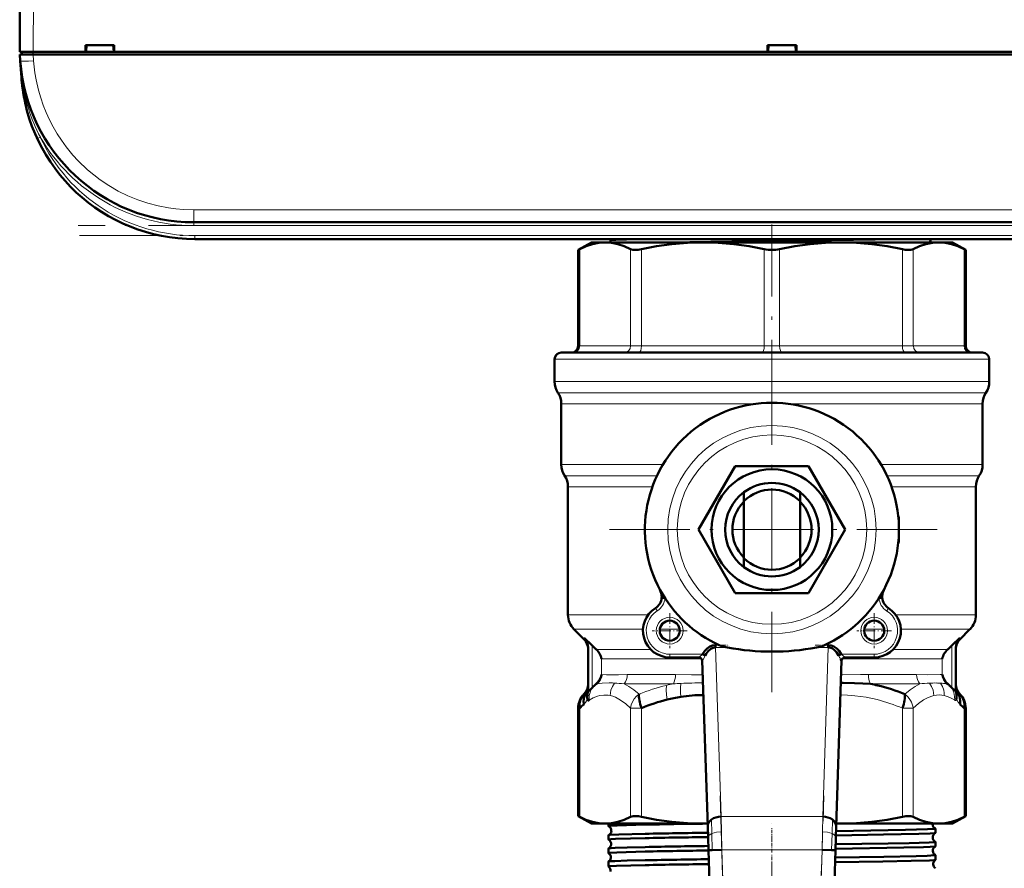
# Model space of a CAD drawing. Extents: x -1438 to 1837, y -1650 to 612.
# Tile 2 of 89: x -136 to 12, y -1517 to -1390. Entities that reach past the tile are written whole.
import ezdxf

# ---------------------------------------------------------------- set-up
doc = ezdxf.new("R2010")
doc.units = 0
doc.linetypes.add('DASHDOT', pattern=[18.5, 12, -3, 0.5, -3])

msp = doc.modelspace()

# ---------------------------------------------------------------- linework, layer by layer
at = {"color": 7, "lineweight": 50}
for p, q in [((-135.71, -1394.75), (-135.33, -1322.7)), ((-125.86, -1394.75), (-125.86, -1393.75)), ((-125.86, -1393.75), (-121.56, -1393.75)), ((-125.71, -1393.75), (-125.77, -1394.75)), ((-125.77, -1394.75), (-125.71, -1393.75)), ((-121.71, -1393.75), (-121.64, -1394.75)), ((-121.56, -1393.75), (-121.56, -1394.75)), ((-23.86, -1394.75), (-23.86, -1393.75)), ((-23.86, -1393.75), (-19.56, -1393.75)), ((-23.71, -1393.75), (-23.77, -1394.75)), ((-23.77, -1394.75), (-23.71, -1393.75)), ((-19.71, -1393.75), (-19.64, -1394.75)), ((-19.56, -1393.75), (-19.56, -1394.75)), ((-135.68, -1395.15), (-133.69, -1395.15)), ((-135.62, -1396.06), (-135.68, -1395.15)), ((-135.41, -1394.75), (-135.41, -1395.15)), ((-135.41, -1394.75), (-133.71, -1394.75)), ((-133.71, -1394.75), (-125.86, -1394.75)), ((87.27, -1395.15), (-133.69, -1395.15)), ((-125.86, -1394.75), (-125.77, -1394.75)), ((-125.81, -1394.75), (-121.61, -1394.75)), ((-121.65, -1394.75), (-125.77, -1394.75)), ((-121.64, -1394.75), (-121.56, -1394.75)), ((-121.56, -1394.75), (-23.86, -1394.75)), ((-23.86, -1394.75), (-23.77, -1394.75)), ((-23.81, -1394.75), (-19.61, -1394.75)), ((-19.65, -1394.75), (-23.77, -1394.75)), ((-19.64, -1394.75), (-19.56, -1394.75)), ((-19.56, -1394.75), (75.14, -1394.75)), ((-135.44, -1398.56), (-135.62, -1396.09)), ((63.26, -1420.25), (-109.68, -1420.25)), ((63.09, -1422.75), (-109.51, -1422.75)), ((-107.11, -1422.75), (-96.91, -1422.75)), ((-96.91, -1422.75), (-36.91, -1422.75)), ((-50.21, -1423.25), (-52.19, -1424.39)), ((-48.15, -1423.25), (-50.21, -1423.25)), ((-33.54, -1423.25), (-48.15, -1423.25)), ((-47.36, -1422.94), (-47.36, -1423.25)), ((-36.91, -1422.75), (-26.71, -1422.75)), ((-23.21, -1423.25), (-33.54, -1423.25)), ((-12.88, -1423.25), (-23.21, -1423.25)), ((1.74, -1423.25), (-12.88, -1423.25)), ((3.79, -1423.25), (1.74, -1423.25)), ((3.79, -1423.25), (5.77, -1424.39)), ((-51.96, -1424.27), (-52.19, -1424.39)), ((-52.19, -1424.39), (-52.19, -1438.75)), ((5.77, -1424.39), (5.54, -1424.27)), ((5.77, -1424.39), (5.77, -1438.75)), ((-23.21, -1439.75), (-54.71, -1439.75)), ((8.29, -1439.75), (-23.21, -1439.75)), ((-55.71, -1440.75), (-55.71, -1444.09)), ((9.29, -1440.75), (9.29, -1444.09)), ((-54.71, -1447.41), (-54.71, -1456.51)), ((8.29, -1447.41), (8.29, -1456.51)), ((-34.18, -1466.25), (-28.69, -1456.75)), ((-28.69, -1456.75), (-17.72, -1456.75)), ((-17.72, -1456.75), (-12.24, -1466.25)), ((-53.71, -1459.82), (-53.71, -1479.01)), ((-27.41, -1460.65), (-27.41, -1461.97)), ((-19.01, -1461.97), (-19.01, -1460.65)), ((7.29, -1459.82), (7.29, -1479.01)), ((-27.41, -1461.97), (-27.41, -1470.54)), ((-19.01, -1470.54), (-19.01, -1461.97)), ((-4.21, -1464.75), (-4.21, -1467.75)), ((-28.69, -1475.75), (-34.18, -1466.25)), ((-12.24, -1466.25), (-17.72, -1475.75)), ((-27.41, -1470.54), (-27.41, -1471.85)), ((-19.01, -1471.85), (-19.01, -1470.54)), ((-39.92, -1475.28), (-39.95, -1475.31)), ((-6.47, -1475.31), (-6.49, -1475.28)), ((-39.7, -1476.46), (-39.21, -1476.5)), ((-17.72, -1475.75), (-28.69, -1475.75)), ((-6.71, -1476.46), (-7.21, -1476.5)), ((-51.29, -1482.67), (-52.83, -1481.13)), ((4.88, -1482.67), (6.41, -1481.13)), ((-50.11, -1483.6), (-51.3, -1482.46)), ((4.89, -1482.46), (3.69, -1483.6)), ((-50.71, -1483.87), (-50.71, -1490.11)), ((-31.64, -1483.9), (-31.64, -1483.54)), ((-14.78, -1483.54), (-14.78, -1483.9)), ((4.29, -1483.87), (4.29, -1490.11)), ((-34.12, -1485.37), (-38.5, -1485.37)), ((-33.18, -1485.08), (-33.57, -1484.87)), ((-12.85, -1484.87), (-13.24, -1485.08)), ((-7.92, -1485.37), (-12.3, -1485.37)), ((-33.63, -1485.85), (-32.82, -1510.68)), ((-13.6, -1510.68), (-12.79, -1485.85)), ((-48.71, -1488.02), (-48.69, -1487.92)), ((2.27, -1487.92), (2.29, -1488.02)), ((-50.74, -1490.5), (-50.11, -1489.9)), ((-50.11, -1489.9), (-49.88, -1489.68)), ((-49.88, -1489.68), (-49.85, -1489.66)), ((-12.9, -1489.19), (-12.57, -1489.19)), ((3.44, -1489.66), (3.46, -1489.68)), ((3.46, -1489.68), (3.69, -1489.9)), ((3.69, -1489.9), (4.1, -1490.29)), ((-51.29, -1490.83), (-51.33, -1490.87)), ((-51.29, -1490.84), (-51.24, -1490.78)), ((-51.24, -1490.78), (-51.24, -1490.78)), ((4.1, -1490.29), (4.32, -1490.5)), ((4.35, -1490.71), (4.37, -1490.78)), ((4.82, -1490.78), (4.79, -1490.74)), ((4.82, -1490.78), (4.91, -1490.87)), ((-52.19, -1492.97), (-52.19, -1509.11)), ((5.77, -1492.97), (5.77, -1509.11)), ((-52.19, -1509.11), (-51.96, -1509.23)), ((-50.21, -1510.25), (-52.19, -1509.11)), ((3.79, -1510.25), (5.77, -1509.11)), ((5.54, -1509.23), (5.77, -1509.11)), ((-50.21, -1510.25), (-48.15, -1510.25)), ((-48.15, -1510.25), (-33.54, -1510.25)), ((-47.67, -1510.61), (-47.67, -1510.25)), ((-33.54, -1510.25), (-32.83, -1510.25)), ((-32.82, -1510.68), (-32.77, -1512.3)), ((-13.65, -1512.3), (-13.6, -1510.68)), ((-13.58, -1510.25), (-12.88, -1510.25)), ((-12.88, -1510.25), (1.74, -1510.25)), ((1.74, -1510.25), (3.79, -1510.25)), ((-47.67, -1512.63), (-47.67, -1511.98)), ((1.25, -1511.62), (1.25, -1510.99)), ((-32.77, -1512.3), (-32.71, -1514.22)), ((-13.71, -1514.22), (-13.65, -1512.3)), ((1.25, -1513.64), (1.25, -1512.98)), ((-47.67, -1514.65), (-47.67, -1513.97)), ((-32.13, -1514.2), (-32.71, -1514.22)), ((-32.71, -1514.22), (-30.11, -1594.31)), ((-30.71, -1514.15), (-32.13, -1514.2)), ((-16.31, -1594.31), (-13.71, -1514.22)), ((-15.71, -1514.15), (-14.29, -1514.2)), ((-14.29, -1514.2), (-13.71, -1514.22)), ((1.25, -1515.66), (1.25, -1514.96)), ((-47.67, -1516.67), (-47.67, -1515.95)), ((-47.66, -1516.68), (-47.67, -1516.67))]:
    msp.add_line(p, q, dxfattribs=at)
at = {"color": 7, "lineweight": 18}
for p, q in [((-133.33, -1322.7), (-133.71, -1394.75)), ((-133.71, -1395.15), (-133.71, -1394.75)), ((-133.69, -1395.15), (-133.62, -1396.06)), ((-132.94, -1407.66), (-133.08, -1407.72)), ((-132.62, -1407.51), (-132.94, -1407.66)), ((-109.68, -1418.39), (63.26, -1418.39)), ((-109.68, -1418.39), (-109.68, -1420.25)), ((-109.68, -1420.75), (-109.68, -1420.25)), ((63.26, -1420.75), (-109.68, -1420.75)), ((-109.51, -1422.25), (63.09, -1422.25)), ((-109.51, -1422.75), (-109.51, -1422.25)), ((-51.96, -1438.75), (-51.96, -1424.27)), ((-44.35, -1438.75), (-44.35, -1424.27)), ((-42.73, -1438.75), (-42.73, -1424.27)), ((-24.36, -1438.75), (-24.36, -1424.27)), ((-22.06, -1438.75), (-22.06, -1424.27)), ((-3.69, -1438.75), (-3.69, -1424.27)), ((-2.07, -1438.75), (-2.07, -1424.27)), ((5.54, -1438.75), (5.54, -1424.27)), ((-51.96, -1438.75), (-52.19, -1438.75)), ((-51.96, -1438.75), (-44.35, -1438.75)), ((-42.73, -1438.75), (-44.35, -1438.75)), ((-42.73, -1438.75), (-24.36, -1438.75)), ((-22.06, -1438.75), (-24.36, -1438.75)), ((-22.06, -1438.75), (-3.69, -1438.75)), ((-2.07, -1438.75), (-3.69, -1438.75)), ((-2.07, -1438.75), (5.54, -1438.75)), ((5.77, -1438.75), (5.54, -1438.75)), ((-23.21, -1440.75), (-55.71, -1440.75)), ((9.29, -1440.75), (-23.21, -1440.75)), ((-23.21, -1444.09), (-55.71, -1444.09)), ((9.29, -1444.09), (-23.21, -1444.09)), ((-23.21, -1445.75), (-55.21, -1445.75)), ((8.79, -1445.75), (-23.21, -1445.75)), ((-25.65, -1447.41), (-54.71, -1447.41)), ((8.29, -1447.41), (-20.76, -1447.41)), ((-39.52, -1456.51), (-54.71, -1456.51)), ((8.29, -1456.51), (-6.9, -1456.51)), ((-40.4, -1458.17), (-54.21, -1458.17)), ((7.79, -1458.17), (-6.01, -1458.17)), ((-41.09, -1459.82), (-53.71, -1459.82)), ((7.29, -1459.82), (-5.33, -1459.82)), ((-4.27, -1464.75), (-4.21, -1464.75)), ((-4.21, -1467.75), (-4.27, -1467.75)), ((-40.63, -1477.98), (-40.36, -1478.41)), ((-5.79, -1477.98), (-6.05, -1478.41)), ((-41.73, -1479.01), (-53.71, -1479.01)), ((7.29, -1479.01), (-4.69, -1479.01)), ((-42.49, -1481.13), (-52.83, -1481.13)), ((-37.02, -1481.13), (-39.98, -1481.13)), ((-6.44, -1481.13), (-9.4, -1481.13)), ((6.41, -1481.13), (-3.93, -1481.13)), ((-51.3, -1482.61), (-51.3, -1482.46)), ((-51.29, -1482.67), (-51.3, -1482.61)), ((4.89, -1482.46), (4.88, -1482.67)), ((-50.11, -1489.9), (-50.11, -1483.6)), ((-41.36, -1484.17), (-49.5, -1484.17)), ((-31.64, -1483.54), (-31.08, -1483.54)), ((-31.64, -1483.9), (-30.82, -1509.2)), ((-31.64, -1483.9), (-29.85, -1483.9)), ((-16.57, -1483.9), (-14.78, -1483.9)), ((-15.6, -1509.2), (-14.78, -1483.9)), ((-15.34, -1483.54), (-14.78, -1483.54)), ((3.08, -1484.17), (-5.06, -1484.17)), ((3.69, -1483.6), (3.69, -1489.9)), ((-33.72, -1485.58), (-48.69, -1485.58)), ((-48.69, -1487.92), (-48.69, -1485.58)), ((-38.5, -1485.37), (-38.5, -1484.87)), ((-33.57, -1484.87), (-38.5, -1484.87)), ((-7.92, -1484.87), (-12.85, -1484.87)), ((2.27, -1485.58), (-12.7, -1485.58)), ((-7.92, -1485.37), (-7.92, -1484.87)), ((2.27, -1485.58), (2.27, -1487.92)), ((-37.63, -1487.92), (-44.84, -1487.92)), ((-1.57, -1487.92), (-8.79, -1487.92)), ((-49.28, -1489.34), (-49.5, -1489.34)), ((-37.95, -1489.34), (-45.33, -1489.34)), ((-1.09, -1489.34), (-8.46, -1489.34)), ((3.08, -1489.34), (2.86, -1489.34)), ((-51.29, -1490.84), (-51.25, -1490.79)), ((-51.17, -1490.75), (-51.16, -1490.75)), ((4.35, -1490.71), (4.38, -1490.78)), ((4.74, -1490.75), (4.75, -1490.75)), ((-52.19, -1492.97), (-51.96, -1492.97)), ((-51.96, -1492.97), (-51.96, -1509.23)), ((-44.35, -1492.97), (-42.73, -1492.97)), ((-44.35, -1492.97), (-44.35, -1509.23)), ((-42.73, -1492.97), (-42.73, -1509.23)), ((-3.69, -1492.97), (-3.69, -1509.23)), ((-3.69, -1492.97), (-2.07, -1492.97)), ((-2.07, -1492.97), (-2.07, -1509.23)), ((4.32, -1491.78), (4.34, -1491.76)), ((5.54, -1492.97), (5.54, -1509.23)), ((5.54, -1492.97), (5.77, -1492.97)), ((-30.82, -1509.2), (-15.6, -1509.2)), ((-30.82, -1509.2), (-30.77, -1511.47)), ((-15.65, -1511.47), (-15.6, -1509.2)), ((-32.26, -1509.65), (-32.2, -1511.74)), ((-14.16, -1509.65), (-14.22, -1511.74)), ((-32.2, -1511.74), (-32.13, -1514.2)), ((-30.77, -1511.47), (-30.71, -1514.15)), ((-15.71, -1514.15), (-15.65, -1511.47)), ((-14.22, -1511.74), (-14.29, -1514.2)), ((-30.71, -1514.15), (-28.11, -1594.25)), ((-30.71, -1514.15), (-15.71, -1514.15)), ((-18.31, -1594.25), (-15.71, -1514.15))]:
    msp.add_line(p, q, dxfattribs=at)
at = {"color": 7, "linetype": 'DASHDOT', "lineweight": 18, "ltscale": 0.012015}
msp.add_line((-133.72, -1394.71), (-133.72, -1395.19), dxfattribs=at)
at = {"color": 7, "linetype": 'DASHDOT', "lineweight": 18}
for p, q in [((80.56, -1420.75), (-126.98, -1420.75)), ((-23.21, -1449.85), (-23.21, -1420.56)), ((-126.77, -1422.25), (80.35, -1422.25)), ((-23.21, -1441.55), (-23.21, -1490.95)), ((1.49, -1466.25), (-47.91, -1466.25)), ((-30.97, -1506.09), (-27.85, -1602.31)), ((-18.57, -1602.31), (-15.45, -1506.09)), ((-23.21, -1583.52), (-23.21, -1510.88))]:
    msp.add_line(p, q, dxfattribs=at)
at = {"color": 7, "linetype": 'DASHDOT', "lineweight": 18, "ltscale": 0.129999}
for p, q in [((-38.5, -1478.77), (-38.5, -1483.97)), ((-7.92, -1478.77), (-7.92, -1483.97))]:
    msp.add_line(p, q, dxfattribs=at)
at = {"color": 7, "linetype": 'DASHDOT', "lineweight": 18, "ltscale": 0.13}
for p, q in [((-35.9, -1481.37), (-41.1, -1481.37)), ((-5.32, -1481.37), (-10.52, -1481.37))]:
    msp.add_line(p, q, dxfattribs=at)
at = {"color": 7, "linetype": 'DASHDOT', "lineweight": 18, "ltscale": 0.053854}
for p, q in [((-31.82, -1483.54), (-29.67, -1483.54)), ((-16.75, -1483.54), (-14.6, -1483.54))]:
    msp.add_line(p, q, dxfattribs=at)
at = {"color": 7, "linetype": 'DASHDOT', "lineweight": 18, "ltscale": 0.14782}
msp.add_line((-33.08, -1484.87), (-38.99, -1484.87), dxfattribs=at)
at = {"color": 7, "linetype": 'DASHDOT', "lineweight": 18, "ltscale": 0.147819}
msp.add_line((-7.43, -1484.87), (-13.34, -1484.87), dxfattribs=at)
at = {"color": 7, "linetype": 'DASHDOT', "lineweight": 18, "ltscale": 0.000189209}
msp.add_line((-23.21, -1510.25), (-23.21, -1510.24), dxfattribs=at)
at = {"color": 7, "linetype": 'DASHDOT', "lineweight": 18, "ltscale": 0.042889}
msp.add_line((-23.21, -1512.55), (-23.21, -1510.84), dxfattribs=at)
at = {"color": 7, "linetype": 'DASHDOT', "lineweight": 18, "ltscale": 0.043887}
msp.add_line((-23.21, -1514.58), (-23.21, -1512.82), dxfattribs=at)
at = {"color": 7, "linetype": 'DASHDOT', "lineweight": 18, "ltscale": 0.456761}
msp.add_line((-32.34, -1514.15), (-14.07, -1514.15), dxfattribs=at)
at = {"color": 7, "linetype": 'DASHDOT', "lineweight": 18, "ltscale": 0.045029}
msp.add_line((-23.21, -1516.6), (-23.21, -1514.8), dxfattribs=at)
at = {"color": 7, "lineweight": 18}
for points in [[(-109.68, -1418.39), (-111.23, -1418.34), (-112.34, -1418.24), (-113.47, -1418.09), (-115, -1417.79), (-116.55, -1417.39), (-118.05, -1416.88), (-119.52, -1416.28), (-120.96, -1415.57), (-122.36, -1414.76), (-123.69, -1413.88), (-124.64, -1413.15), (-125.56, -1412.38), (-126.98, -1411.03), (-127.75, -1410.19), (-128.77, -1408.94), (-129.46, -1407.98), (-130.11, -1406.99), (-130.71, -1405.96), (-131.26, -1404.9), (-131.75, -1403.82), (-132.19, -1402.72), (-132.57, -1401.61), (-132.9, -1400.48), (-133.25, -1398.94), (-133.43, -1397.87), (-133.62, -1396.06)], [(-34.12, -1485.37), (-34.11, -1485.37), (-34.11, -1485.36), (-34.07, -1485.33), (-33.57, -1484.87)], [(-33.18, -1485.08), (-33.47, -1485.65), (-33.56, -1485.82), (-33.59, -1485.87), (-33.61, -1485.88), (-33.61, -1485.89), (-33.61, -1485.89), (-33.61, -1485.88), (-33.62, -1485.88)], [(-12.85, -1484.87), (-12.37, -1485.3), (-12.32, -1485.36), (-12.31, -1485.37), (-12.3, -1485.37)], [(-48.69, -1487.92), (-47.95, -1487.97), (-46.16, -1487.96), (-44.84, -1487.92)], [(-37.63, -1487.92), (-35.23, -1487.97), (-33.56, -1487.99)], [(-12.86, -1487.99), (-9.95, -1487.94), (-8.79, -1487.92)], [(-1.57, -1487.92), (-0.01, -1487.97), (1.97, -1487.94), (2.27, -1487.92)], [(-50.53, -1491.79), (-50.55, -1491.43), (-50.52, -1491.08), (-50.45, -1490.75), (-50.34, -1490.43), (-50.14, -1490.03), (-49.88, -1489.68)], [(-49.28, -1489.34), (-48.6, -1489.23), (-47.56, -1489.19), (-47.37, -1489.19)], [(-46.74, -1489.21), (-47.06, -1489.72), (-47.28, -1490.28), (-47.36, -1490.68), (-47.4, -1491.07)], [(-45.33, -1489.34), (-44.61, -1489.72), (-43.86, -1490.22), (-43.08, -1490.85)], [(-38.98, -1489.56), (-39.01, -1490.22), (-38.97, -1490.96), (-38.88, -1491.68)], [(-36.82, -1489.26), (-36.89, -1489.9), (-36.9, -1490.6), (-36.85, -1491.26)], [(-3.34, -1490.85), (-2.56, -1490.22), (-1.81, -1489.72), (-1.09, -1489.34)], [(0.34, -1489.21), (0.66, -1489.72), (0.88, -1490.28), (0.96, -1490.67), (1, -1491.07)], [(2.02, -1489.22), (2.31, -1489.73), (2.49, -1490.29), (2.55, -1490.69), (2.57, -1491.09)], [(3.46, -1489.68), (3.78, -1490.13), (4, -1490.64), (4.11, -1491.21), (4.12, -1491.79)], [(4.29, -1489.57), (4.36, -1490.05), (4.52, -1490.42), (4.74, -1490.75)], [(-51.36, -1492.42), (-51.1, -1492.14), (-50.81, -1491.63)], [(-50.79, -1490.78), (-50.79, -1490.77), (-50.79, -1490.77), (-50.78, -1490.77), (-50.78, -1490.77), (-50.78, -1490.78)], [(-50.53, -1491.79), (-49.93, -1491.44), (-49.29, -1491.18), (-48.97, -1491.09), (-48.35, -1491), (-47.72, -1491.02), (-47.4, -1491.07)], [(-47.4, -1491.07), (-46.99, -1491.18), (-46.6, -1491.33), (-45.84, -1491.75), (-45.08, -1492.3), (-44.35, -1492.97)], [(-44.35, -1492.97), (-44.24, -1492.49), (-44.05, -1492.03), (-43.79, -1491.59), (-43.46, -1491.19), (-43.08, -1490.85)], [(-12.96, -1490.99), (-11.9, -1491.02), (-10.8, -1491.1), (-9.12, -1491.34), (-7.49, -1491.69)], [(-2.07, -1492.97), (-1.31, -1492.28), (-0.56, -1491.73), (0.04, -1491.4), (0.69, -1491.15), (1, -1491.07)], [(2.57, -1491.09), (3.13, -1491.27), (3.67, -1491.52), (4.12, -1491.79)], [(4.37, -1490.78), (4.37, -1490.77), (4.37, -1490.77), (4.37, -1490.78), (4.38, -1490.78), (4.38, -1490.78)], [(4.38, -1490.78), (4.38, -1490.78), (4.4, -1490.78), (4.44, -1490.79), (4.53, -1490.78), (4.64, -1490.77)], [(4.39, -1491.63), (4.62, -1492.05), (4.9, -1492.37), (4.94, -1492.42)], [(4.12, -1491.79), (4.2, -1491.82), (4.3, -1491.8), (4.32, -1491.78)], [(-32.77, -1512.3), (-32.73, -1512.16), (-32.63, -1512.02), (-32.45, -1511.87), (-32.2, -1511.74)], [(-32.2, -1511.74), (-31.87, -1511.63), (-31.51, -1511.55), (-30.77, -1511.47)], [(-14.22, -1511.74), (-14.55, -1511.63), (-14.91, -1511.55), (-15.65, -1511.47)], [(-13.65, -1512.3), (-13.68, -1512.16), (-13.79, -1512.02), (-13.97, -1511.87), (-14.22, -1511.74)]]:
    msp.add_lwpolyline(points, dxfattribs=at)
at = {"color": 7, "lineweight": 50}
for points in [[(-48.15, -1423.25), (-49.11, -1423.32), (-50.07, -1423.52), (-51.01, -1423.84), (-51.96, -1424.27)], [(-44.35, -1424.27), (-45.29, -1423.84), (-46.24, -1423.52), (-47.2, -1423.32), (-48.15, -1423.25)], [(-43.35, -1422.75), (-46.58, -1422.86), (-47.22, -1422.91), (-47.34, -1422.93)], [(-33.54, -1423.25), (-35.85, -1423.32), (-38.16, -1423.52), (-40.45, -1423.84), (-42.73, -1424.27)], [(-4.48, -1422.75), (-14.3, -1422.91), (-29.22, -1423.11), (-38.64, -1423.25)], [(-24.36, -1424.27), (-26.63, -1423.84), (-28.93, -1423.52), (-31.23, -1423.32), (-33.54, -1423.25)], [(-12.88, -1423.25), (-15.19, -1423.32), (-17.49, -1423.52), (-19.78, -1423.84), (-22.06, -1424.27)], [(-3.69, -1424.27), (-5.97, -1423.84), (-8.26, -1423.52), (-10.57, -1423.32), (-12.88, -1423.25)], [(1.74, -1423.25), (0.78, -1423.32), (-0.18, -1423.52), (-1.13, -1423.84), (-2.07, -1424.27)], [(5.54, -1424.27), (4.6, -1423.84), (3.65, -1423.52), (2.69, -1423.32), (1.74, -1423.25)], [(-42.73, -1424.27), (-43.22, -1424.36), (-43.68, -1424.39), (-44, -1424.37), (-44.35, -1424.27)], [(-2.07, -1424.27), (-2.24, -1424.34), (-2.45, -1424.38), (-2.83, -1424.39), (-3.27, -1424.35), (-3.69, -1424.27)], [(-51.3, -1482.46), (-51.04, -1482.78), (-50.85, -1483.15), (-50.74, -1483.56), (-50.71, -1483.87)], [(4.89, -1482.46), (4.62, -1482.78), (4.43, -1483.15), (4.32, -1483.56), (4.29, -1483.87)], [(-31.64, -1483.54), (-32.08, -1483.6), (-32.5, -1483.76), (-32.89, -1484.02), (-33.26, -1484.4), (-33.57, -1484.87)], [(-31.64, -1483.9), (-32, -1483.95), (-32.33, -1484.1), (-32.74, -1484.42), (-33.06, -1484.86), (-33.18, -1485.08)], [(-29.85, -1483.9), (-30.35, -1483.79), (-30.84, -1483.64), (-31.08, -1483.54)], [(-15.34, -1483.54), (-15.66, -1483.67), (-16.32, -1483.85), (-16.57, -1483.9)], [(-12.85, -1484.87), (-13.15, -1484.41), (-13.52, -1484.03), (-13.94, -1483.75), (-14.35, -1483.6), (-14.78, -1483.54)], [(-13.24, -1485.08), (-13.54, -1484.59), (-13.93, -1484.2), (-14.26, -1484), (-14.62, -1483.91), (-14.78, -1483.9)], [(-12.8, -1485.88), (-12.8, -1485.88), (-12.81, -1485.89), (-12.81, -1485.88), (-12.81, -1485.88), (-12.82, -1485.88), (-12.84, -1485.84), (-12.95, -1485.65)], [(-50.71, -1489.57), (-50.75, -1489.93), (-50.87, -1490.29), (-51.07, -1490.64), (-51.16, -1490.75)], [(-12.57, -1489.19), (-10.87, -1489.22), (-9.63, -1489.26), (-8.46, -1489.34)], [(-51.06, -1490.77), (-51.28, -1491.32), (-51.38, -1491.9), (-51.36, -1492.42)], [(-50.81, -1491.63), (-50.72, -1491.77), (-50.67, -1491.82), (-50.63, -1491.83), (-50.6, -1491.82), (-50.53, -1491.79)], [(4.94, -1492.42), (4.95, -1491.82), (4.84, -1491.23), (4.64, -1490.77)], [(4.82, -1490.79), (4.84, -1490.8), (4.84, -1490.8), (4.83, -1490.8), (4.82, -1490.78)], [(5.54, -1492.97), (5.57, -1492.51), (5.52, -1492.04), (5.38, -1491.6), (5.18, -1491.21), (4.91, -1490.87)], [(-51.96, -1509.23), (-51.02, -1509.66), (-50.07, -1509.99), (-49.11, -1510.18), (-48.15, -1510.25)], [(-48.15, -1510.25), (-47.2, -1510.18), (-46.24, -1509.99), (-45.29, -1509.66), (-44.35, -1509.23)], [(-44.35, -1509.23), (-44.18, -1509.16), (-43.96, -1509.12), (-43.58, -1509.11), (-43.15, -1509.15), (-42.73, -1509.23)], [(-42.73, -1509.23), (-40.45, -1509.66), (-38.16, -1509.99), (-35.85, -1510.18), (-33.54, -1510.25)], [(-12.88, -1510.25), (-10.56, -1510.18), (-8.26, -1509.99), (-5.97, -1509.66), (-3.69, -1509.23)], [(-3.69, -1509.23), (-3.2, -1509.14), (-2.74, -1509.11), (-2.42, -1509.13), (-2.07, -1509.23)], [(-2.07, -1509.23), (-1.13, -1509.66), (-0.18, -1509.99), (0.78, -1510.18), (1.74, -1510.25)], [(1.74, -1510.25), (2.69, -1510.18), (3.65, -1509.99), (4.6, -1509.66), (5.54, -1509.23)], [(-47.67, -1510.61), (-47.67, -1510.61), (-47.67, -1510.61), (-47.66, -1510.61), (-47.65, -1510.6), (-47.52, -1510.58), (-46.38, -1510.51), (-42.16, -1510.39)], [(-47.66, -1511.97), (-47.61, -1511.96), (-47.43, -1511.94), (-46.09, -1511.87), (-42.16, -1511.77)], [(-13.64, -1512), (-6.55, -1511.89), (-1.22, -1511.77), (0.43, -1511.71), (1.12, -1511.66), (1.22, -1511.64), (1.24, -1511.63)], [(-13.62, -1511.36), (-3.22, -1511.18), (0.05, -1511.09), (0.87, -1511.05), (1.21, -1511.01), (1.24, -1511), (1.25, -1511), (1.25, -1510.99), (1.25, -1510.99), (1.25, -1510.99)], [(-47.67, -1512.63), (-47.67, -1512.63), (-47.67, -1512.63), (-47.66, -1512.62), (-47.66, -1512.62), (-47.62, -1512.61), (-47.28, -1512.57), (-46.6, -1512.54), (-44.35, -1512.46), (-42.16, -1512.41)], [(-13.71, -1514.02), (-3.47, -1513.84), (-0.56, -1513.76), (0.43, -1513.72), (1.12, -1513.67), (1.22, -1513.66), (1.24, -1513.65)], [(-13.68, -1513.34), (-5.84, -1513.22), (-2.69, -1513.16), (0.29, -1513.06), (1.09, -1513.01), (1.23, -1512.99), (1.24, -1512.98), (1.25, -1512.98), (1.25, -1512.98), (1.25, -1512.98)], [(-47.67, -1514.65), (-47.67, -1514.65), (-47.67, -1514.65), (-47.66, -1514.64), (-47.65, -1514.64), (-47.52, -1514.61), (-46.4, -1514.55), (-42.16, -1514.43)], [(-47.66, -1513.96), (-47.65, -1513.95), (-47.6, -1513.94), (-47.27, -1513.91), (-46.68, -1513.88), (-44.84, -1513.81), (-42.16, -1513.75)], [(-13.75, -1515.33), (-6.5, -1515.22), (-1.65, -1515.11), (0, -1515.06), (1.11, -1514.99), (1.23, -1514.97), (1.25, -1514.96), (1.25, -1514.96), (1.25, -1514.96), (1.25, -1514.96)], [(-47.67, -1516.67), (-47.67, -1516.67), (-47.67, -1516.67), (-47.66, -1516.66), (-47.65, -1516.66), (-47.49, -1516.63), (-46.47, -1516.57), (-42.16, -1516.45)], [(-47.66, -1515.94), (-47.65, -1515.94), (-47.6, -1515.92), (-47.28, -1515.89), (-46.7, -1515.86), (-44.84, -1515.79), (-42.16, -1515.73)], [(-13.77, -1516.04), (-6.62, -1515.93), (-2.41, -1515.84), (0.36, -1515.75), (1.06, -1515.7), (1.21, -1515.68), (1.24, -1515.67)]]:
    msp.add_lwpolyline(points, dxfattribs=at)
at = {"color": 7, "lineweight": 18}
for centre, radius in [((-23.21, -1466.25), 15.59), ((-23.21, -1466.25), 14.17), ((-38.5, -1481.37), 2), ((-7.92, -1481.37), 2)]:
    msp.add_circle(centre, radius, dxfattribs=at)
at = {"color": 7, "lineweight": 50}
for centre, radius in [((-23.21, -1466.25), 9.03), ((-38.5, -1481.37), 1.5), ((-7.92, -1481.37), 1.5)]:
    msp.add_circle(centre, radius, dxfattribs=at)
for centre, radius, start, end in [((-109.68, -1394.25), 26, 184, 270), ((-109.51, -1396.75), 26, 184, 270), ((-109.2, -1396.72), 26.31, 184.0161, 187.4848), ((-109.43, -1396.74), 26.07, 187.8483, 193.0826), ((-47.34, -1422.95), 0.0187, 97.8313, 154.5721), ((-47.61, -1422.26), 0.724, 291.4896, 316.8422), ((1.19, -1423.24), 0.745, 138.9296, 180.8033), ((-23.23, -1418.91), 5.48, 258.0896, 270.1696), ((-23.19, -1418.91), 5.48, 269.8304, 281.9104), ((-54.71, -1440.75), 1, 90, 180), ((-53.19, -1438.75), 1, 270, 360), ((6.77, -1438.75), 1, 180, 270), ((8.29, -1440.75), 1, 360, 90), ((-52.71, -1444.09), 3, 180, 213.5573), ((6.29, -1444.09), 3, 326.4427, 360), ((-57.71, -1447.41), 3, 0, 33.5573), ((11.29, -1447.41), 3, 146.4427, 180), ((-23.21, -1466.25), 19, 331.6157, 208.3843), ((-51.71, -1456.51), 3, 180, 213.5573), ((5.29, -1456.51), 3, 326.4427, 360), ((-56.71, -1459.82), 3, 360, 33.5573), ((10.29, -1459.82), 3, 146.4427, 180), ((-23.21, -1466.25), 7, 126.8699, 233.1301), ((-23.21, -1466.25), 7, 53.1301, 126.8699), ((-23.21, -1466.25), 6, 45.573, 134.427), ((-23.21, -1466.25), 7, 306.8699, 53.1301), ((-23.21, -1466.25), 5.92, 135.2156, 224.7844), ((-23.21, -1466.25), 5.92, 315.2156, 44.7844), ((-5.71, -1464.75), 1.5, 0, 22.414), ((-5.71, -1467.75), 1.5, 337.5863, 360), ((-23.21, -1466.25), 6, 225.573, 314.427), ((-23.21, -1466.25), 7, 233.1301, 306.8699), ((-41.7, -1476.29), 2, 2.2103, 29.2301), ((-23.21, -1466.25), 19, 208.3843, 245.5264), ((-23.21, -1466.25), 19, 294.4736, 331.6157), ((-4.96, -1476.16), 1.73, 150.5425, 156.6087), ((-41.7, -1476.29), 2, 302.2156, 355.1267), ((-42.07, -1476.28), 2.37, 355.6677, 1.6398), ((-4.7, -1476.29), 2.02, 175.0865, 184.9697), ((-4.69, -1476.29), 2.03, 175.291, 184.9605), ((-4.72, -1476.29), 2, 156.0038, 175.0421), ((-4.72, -1476.29), 2, 184.8733, 237.7844), ((-38.5, -1481.37), 4, 122.2156, 270), ((-7.92, -1481.37), 4, 270, 57.7844), ((-50.71, -1479.01), 3, 180, 225), ((4.29, -1479.01), 3, 315, 0), ((-52.81, -1484.12), 2.1, 1.1389, 43.8616), ((6.39, -1484.12), 2.1, 136.1331, 178.8607), ((-34.28, -1467.08), 22.88, 226.2262, 228.3152), ((-51.2, -1486.08), 2.56, 11.3857, 48.536), ((-23.18, -1447.47), 37.03, 259.6349, 269.9618), ((-23.23, -1447.47), 37.03, 270.0379, 280.3656), ((4.78, -1486.08), 2.56, 131.464, 168.6143), ((-12.13, -1467.08), 22.88, 311.6848, 313.7738), ((-34.13, -1485.87), 0.5, 1.8565, 90), ((-12.3, -1485.87), 0.5, 90.0587, 181.56), ((-12.27, -1485.88), 0.523, 148.6671, 174.8417), ((-12.29, -1485.87), 0.5, 134.0717, 148.3263), ((-12.28, -1485.89), 0.52, 98.2764, 133.2489), ((-12.29, -1485.87), 0.5, 90, 97.6664), ((-12.86, -1485.85), 0.0706, 332.5513, 357.3878), ((-12.29, -1485.87), 0.5, 175.7393, 178.1435), ((-51.2, -1487.41), 2.57, 311.5104, 346.3475), ((4.78, -1487.41), 2.57, 193.6524, 228.4897), ((-52.81, -1489.38), 2.11, 318.0189, 358.8385), ((-52.86, -1489.36), 2.16, 333.1914, 338.6799), ((-53.04, -1490.11), 2.33, 350.2761, 0.0272), ((-36.54, -1503.95), 19.53, 131.584, 132.9905), ((-13.6, -1515.66), 26.82, 76.5957, 78.9593), ((-14.51, -1519.1), 30.38, 68.4278, 76.4332), ((-9.88, -1503.95), 19.53, 47.0095, 48.416), ((6.39, -1489.39), 2.1, 181.0109, 221.69), ((6.62, -1490.11), 2.33, 179.975, 189.7196), ((6.44, -1489.36), 2.16, 201.3201, 206.8087), ((-49.19, -1492.97), 3, 135.0004, 179.9897), ((-51.08, -1491.03), 0.285, 107.7309, 136.0957), ((-52.78, -1489.41), 2.06, 319.7098, 333.3348), ((-51.15, -1490.92), 0.171, 59.6827, 94.5427), ((-47.92, -1491.29), 2.91, 169.9603, 186.7061), ((-55.28, -1489.96), 4.57, 349.7149, 353.2146), ((-33.18, -1514.08), 23.11, 99.1239, 104.2603), ((-33.53, -1511.85), 20.85, 89.7988, 99.1526), ((8.37, -1490.03), 4.07, 186.7444, 189.6518), ((1.54, -1491.29), 2.87, 353.1879, 10.1588), ((6.32, -1489.43), 2.01, 206.5227, 223.9353), ((4.73, -1490.92), 0.17, 85.4868, 120.384), ((2.77, -1492.97), 3, 0.0103, 44.9996), ((-44.16, -1500.74), 11.01, 130.8684, 135.1031), ((-31.96, -1518.62), 27.82, 104.4007, 112.7693), ((-2.26, -1500.74), 11.01, 44.8969, 49.1316), ((-47.66, -1510.61), 0.0145, 200.782, 258.3328), ((-47.97, -1511.3), 0.742, 352.6733, 65.3932), ((-13.83, -2955.22), 1445.1, 90.78367, 91.12338), ((-33.54, -1470.34), 39.91, 270, 271.0149), ((-12.88, -1470.34), 39.91, 268.9853, 269.9999), ((1.54, -1510.3), 0.746, 176.3135, 183.7802), ((1.53, -1510.3), 0.74, 183.6304, 246.8494), ((-47.66, -1511.99), 0.0142, 101.5103, 159.0663), ((-47.96, -1511.3), 0.74, 294.5024, 352.9409), ((-12.28, -3069.54), 1558.06, 90.75421, 91.09892), ((-12.2, -3050.17), 1538.05, 90.76642, 91.11638), ((1.57, -1512.3), 0.742, 115.9765, 183.8979), ((1.24, -1511), 0.0158, 22.882, 80.3359), ((1.24, -1511.62), 0.0132, 283.6255, 341.0246), ((-47.66, -1512.63), 0.0119, 196.8948, 254.3208), ((-48, -1513.3), 0.743, 352.6969, 62.572), ((-48, -1513.3), 0.741, 297.3526, 352.8988), ((-12.1, -3083.99), 1570.53, 90.75238, 91.0967), ((1.57, -1512.3), 0.741, 183.6634, 244.0841), ((1.6, -1514.3), 0.742, 118.8606, 183.8746), ((1.24, -1512.98), 0.0127, 18.7319, 76.3304), ((1.24, -1513.64), 0.011, 287.7801, 344.8173), ((-47.66, -1513.97), 0.0116, 105.5576, 162.9629), ((-47.66, -1514.65), 0.0102, 193.6686, 250.1709), ((-48.04, -1515.3), 0.743, 352.7121, 59.6357), ((-12.11, -3054.75), 1540.62, 90.76574, 91.11756), ((1.6, -1514.3), 0.742, 183.6938, 241.1753), ((1.24, -1514.96), 0.0106, 15.3321, 72.4338), ((-47.66, -1515.95), 0.0098, 109.8066, 166.2686), ((-48.04, -1515.3), 0.742, 300.3006, 352.87), ((-11.99, -3095.52), 1580.08, 90.74976, 91.09432), ((-11.94, -3065.74), 1549.58, 90.76535, 91.11755), ((1.64, -1516.3), 0.743, 121.8709, 183.8615), ((1.64, -1516.3), 0.743, 183.7187, 238.1576), ((1.24, -1515.66), 0.00945, 292.0189, 347.7772), ((-48.07, -1517.3), 0.744, 352.7338, 56.57), ((1.24, -1516.94), 0.00906, 12.2529, 68.0265)]:
    msp.add_arc(centre, radius, start, end, dxfattribs=at)
at = {"color": 7, "lineweight": 18}
for centre, radius, start, end in [((-84.48, -1392.49), 51.26, 184.0395, 186.8532), ((-109.56, -1395.51), 26, 186.8416, 207.501), ((-109.68, -1394.25), 26.5, 210.0262, 270), ((-109.51, -1396.75), 25.5, 204.9597, 270), ((-41.7, -1476.29), 2.5, 302.2156, 355.1267), ((-4.72, -1476.29), 2.5, 184.8733, 237.7844), ((-38.5, -1481.37), 3.5, 122.2156, 270), ((-7.92, -1481.37), 3.5, 270, 57.7844), ((-52.8, -1484.07), 2.09, 1.1183, 44.0989), ((-34.12, -1485.87), 0.5, 358.44, 89.9413), ((9.53, -1473.67), 25.47, 206.6199, 208.0507), ((-33.56, -1485.85), 0.0702, 182.5491, 207.5322), ((-52.66, -1489.65), 1.95, 324.9785, 359.4035), ((-46.72, -1494.59), 5.84, 116.0153, 122.4938), ((-47.59, -1509.11), 19.92, 87.5588, 89.38), ((-47.32, -1503.78), 14.58, 82.1675, 87.7251), ((-31.93, -1519.05), 30.32, 103.4472, 111.5782), ((-32.83, -1515.61), 26.77, 101.0367, 103.2785), ((-35, -1526.63), 37.41, 92.7835, 94.5236), ((-33.73, -1557.97), 68.78, 89.821, 92.573), ((0.92, -1503.89), 14.69, 92.26, 97.8533), ((1.16, -1509.65), 20.45, 89.3246, 92.2974), ((1.29, -1501.35), 12.15, 86.5907, 89.49), ((1.82, -1493.67), 4.46, 76.4996, 87.4592), ((0.3, -1494.59), 5.84, 57.5062, 63.9847), ((6.38, -1489.4), 2.09, 180.9671, 221.895), ((6.24, -1489.65), 1.95, 180.5508, 214.9871), ((-50.89, -1489.58), 1.21, 261.6043, 272.1498), ((-50.82, -1490.82), 0.0392, 66.1519, 116.598), ((-50.8, -1490.77), 0.0134, 259.7841, 342.6634), ((1.74, -1494.53), 3.54, 76.4344, 101.9912), ((1.5, -1491.46), 2.86, 354.0581, 24.1388), ((3.89, -1491.54), 0.511, 338.5518, 350.4885), ((4.7, -1490.94), 0.194, 50.7485, 75.7432), ((-14.57, -1518.96), 28.18, 67.2822, 75.4321), ((4.25, -1491.66), 0.137, 312.6707, 327.3092)]:
    msp.add_arc(centre, radius, start, end, dxfattribs=at)
at = {"color": 7, "lineweight": 50}
for centre, major_axis, ratio, start_param, end_param in [((-133.71, -1394.76), (2, -0.01), 0.005236, 1.570824, 3.141593), ((-49.19, -1492.97), (2.12, -2.12), 0.86285, 3.153154, 4.000482), ((-41.58, -1492.97), (1.15, -2.77), 0.357397, 3.706526, 4.565415), ((-4.84, -1492.97), (-1.15, -2.77), 0.357397, 1.717771, 2.57666), ((-30.82, -1510.61), (2, 0.06), 0.706921, 1.547886, 3.141593), ((-15.6, -1510.61), (-2, 0.06), 0.706921, 3.141593, 4.735299)]:
    msp.add_ellipse(centre, major_axis=major_axis, ratio=ratio, start_param=start_param, end_param=end_param, dxfattribs=at)
at = {"color": 7, "lineweight": 18}
for centre, major_axis, ratio, start_param, end_param in [((-133.62, -1395.93), (-2, -0.14), 0.069587, 0, 1.56593), ((-134.94, -1398.53), (0.499, 0.035), 0.175867, 3.141596, 3.651191), ((-52.88, -1438.75), (0, -1), 0.92388, 0, 1.570796), ((-45.27, -1438.75), (0, -1), 0.92388, 0, 1.570796), ((-43.11, -1438.75), (0, -1), 0.382683, 0, 1.570796), ((-24.74, -1438.75), (0, -1), 0.382683, 0, 1.570796), ((-21.68, -1438.75), (0, -1), 0.382683, 4.712389, 6.283185), ((-3.31, -1438.75), (0, -1), 0.382683, 4.712389, 6.283185), ((-1.14, -1438.75), (0, -1), 0.92388, 4.712389, 6.283185), ((6.46, -1438.75), (0, -1), 0.92388, 4.712389, 6.283185), ((-50.66, -1487.92), (0, -2), 0.980555, 0.785398, 1.522713), ((-46.51, -1487.92), (0, 2), 0.832124, 3.926991, 4.712389), ((-38.74, -1487.92), (0, -2), 0.554589, 0.785398, 1.570796), ((-7.68, -1487.92), (0, -2), 0.554589, 4.712389, 5.497787), ((0.09, -1487.92), (0, -2), 0.832124, 4.712389, 5.497787), ((4.25, -1487.92), (0, -2), 0.980555, 4.760473, 5.497787), ((-4.84, -1492.97), (2.12, -2.12), 0.862857, 0.858862, 1.717751)]:
    msp.add_ellipse(centre, major_axis=major_axis, ratio=ratio, start_param=start_param, end_param=end_param, dxfattribs=at)

doc.saveas('drawing.dxf')
